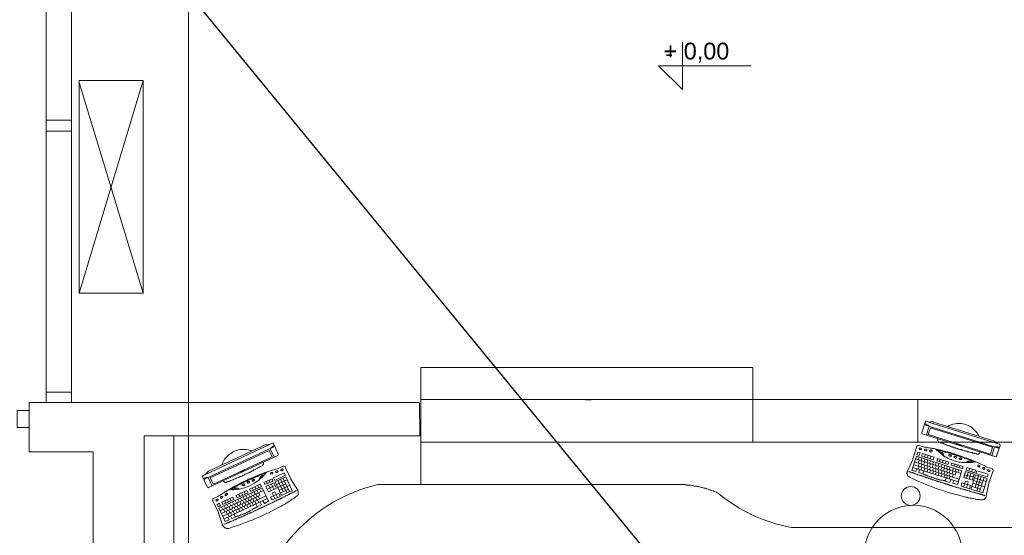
# Model space of a CAD drawing. Header units: millimetres. Extents: x 126553 to 403692, y -95821 to 38049.
# Tile 185 of 256: x 220965 to 221428, y 12924 to 13166. Entities that reach past the tile are written whole.
import ezdxf
from ezdxf import colors
from ezdxf.entities.mleader import LeaderData, LeaderLine
from ezdxf.math import Vec2, Vec3

# ---------------------------------------------------------------- set-up
doc = ezdxf.new("R2010")
doc.units = ezdxf.units.MM
for name, color, linetype, lineweight in [('_(06 GRUBA)', 7, 'Continuous', 40), ('OKNA', 7, 'Continuous', 13), ('opisy', 7, 'Continuous', 18), ('ŚCIANY CIENKIE', 7, 'Continuous', 18), ('ŚCIANY GRUBE', 7, 'Continuous', 20)]:
    doc.layers.add(name, color=color, linetype=linetype, lineweight=lineweight)
doc.layers.add('_(15 PYTANIA)', color=3, linetype='Continuous', plot=False)
doc.styles.add('PDF Arial', font='arial.ttf')
doc.styles.add('ROMANS', font='romans.shx', dxfattribs={"width": 0.7})

msp = doc.modelspace()

# ---------------------------------------------------------------- linework, layer by layer
at = {"layer": '_(15 PYTANIA)', "ltscale": 100}
msp.add_lwpolyline([(221231.53393, 12987.58621), (221234.0781, 12987.58621)], dxfattribs=at)
at = {"layer": 'OKNA', "color": 0}
for points in [[(221044.7495, 12857.83358), (221044.7495, 13408.64623)], [(220993.23007, 13037.62154), (221023.33607, 13137.6922), (221023.33607, 13037.62154), (220993.23007, 13037.62154), (220993.23007, 13137.6922), (221023.33607, 13137.6922), (220993.23007, 13137.6922)], [(220993.23007, 13136.84414), (221023.33607, 13037.62154)], [(221234.0781, 12967.44487), (221465.38549, 12967.44487), (221465.38549, 12987.58621), (221153.93676, 12987.58621), (221153.93676, 13002.63921), (221153.93676, 12947.51554), (221153.93676, 12967.44487), (221231.53393, 12967.44487), (221309.13109, 12967.44487)], [(221153.93676, 13002.63921), (221310.19116, 13002.63921), (221310.19116, 12987.58621)], [(221153.30072, 12985.8901), (221153.51274, 12970.41307), (221037.75303, 12970.41307), (221023.7601, 12970.41307), (221023.7601, 12912.95724), (220999.80251, 12912.95724), (220999.80251, 12962.99257), (220969.6965, 12962.99257), (220969.6965, 12986.10211), (221153.30072, 12986.10211)], [(221391.81659, 12970.83709), (221393.08868, 12975.07738), (221392.87666, 12975.28939), (221392.66465, 12975.28939), (221392.66465, 12975.50141), (221392.45263, 12975.50141), (221392.24062, 12975.71342), (221391.81659, 12975.71342), (221391.81659, 12975.92543), (221391.60458, 12975.92543), (221391.39256, 12976.13745), (221391.18055, 12976.13745)], [(221391.39256, 12975.50141), (221425.73885, 12964.68869)], [(221392.87666, 12976.9855), (221394.78479, 12977.19752), (221394.9968, 12977.19752), (221394.9968, 12976.9855), (221395.20882, 12976.9855), (221423.40669, 12968.08091), (221423.61871, 12968.08091), (221425.10281, 12966.80883)], [(221416.62224, 12970.20105), (221416.19821, 12971.04911), (221415.77419, 12971.89717), (221415.13814, 12972.53321), (221414.5021, 12973.16925), (221413.86606, 12973.80529), (221413.23002, 12974.44133), (221412.38196, 12974.86536), (221411.5339, 12975.28939), (221410.68585, 12975.71342), (221409.83779, 12975.92543), (221408.98973, 12976.13745), (221408.14168, 12976.34946), (221406.23355, 12976.34946), (221405.3855, 12976.13745), (221404.32542, 12975.92543), (221403.47737, 12975.71342), (221402.62931, 12975.28939), (221401.78126, 12974.86536)], [(221037.75303, 12970.41307), (221037.75303, 12912.95724), (221044.7495, 12912.95724), (221044.7495, 12970.41307)], [(221153.93676, 12947.51554), (221153.93676, 12970.41307), (221044.7495, 12970.41307), (221044.7495, 12795.28941)], [(221052.38201, 12952.17985), (221053.86611, 12953.66395), (221054.07812, 12953.66395), (221054.07812, 12953.87597), (221081.00391, 12966.3848), (221081.21593, 12966.3848), (221083.12405, 12966.59681)], [(221085.03218, 12965.96077), (221085.03218, 12965.74876), (221084.60815, 12965.74876), (221084.60815, 12965.53674), (221084.18412, 12965.53674), (221084.18412, 12965.32473), (221083.97211, 12965.32473), (221083.76009, 12965.11271), (221083.54808, 12964.9007), (221083.33607, 12964.68869), (221083.12405, 12964.68869), (221083.12405, 12964.47667), (221085.03218, 12960.66042)], [(221397.32896, 12969.14098), (221397.32896, 12968.92897), (221397.11694, 12968.50494), (221397.11694, 12968.29293), (221397.32896, 12968.08091), (221397.54097, 12967.8689), (221397.75299, 12967.65688), (221397.965, 12967.44487), (221398.38903, 12967.44487), (221398.60104, 12967.23286), (221399.02507, 12967.23286), (221399.23709, 12967.02084), (221399.66111, 12967.02084), (221399.87313, 12966.80883), (221400.08514, 12966.59681), (221400.50917, 12966.59681), (221400.72118, 12966.3848), (221401.14521, 12966.3848), (221401.35723, 12966.17278), (221401.56924, 12966.17278), (221401.99327, 12965.96077), (221402.20528, 12965.96077), (221402.62931, 12965.74876), (221402.84133, 12965.74876), (221403.26535, 12965.53674), (221403.47737, 12965.53674), (221403.68938, 12965.32473), (221404.11341, 12965.32473), (221404.32542, 12965.11271), (221404.74945, 12965.11271), (221404.96147, 12964.9007), (221405.3855, 12964.9007), (221405.59751, 12964.68869), (221405.80952, 12964.68869), (221406.23355, 12964.47667), (221406.44557, 12964.47667), (221406.86959, 12964.26466), (221407.08161, 12964.26466), (221407.50564, 12964.05264), (221408.14168, 12964.05264), (221408.35369, 12963.84063), (221408.77772, 12963.84063), (221408.98973, 12963.62862), (221409.20175, 12963.62862), (221409.62578, 12963.4166), (221410.26182, 12963.4166), (221410.47383, 12963.20459), (221410.89786, 12963.20459), (221411.10988, 12962.99257), (221411.74592, 12962.99257), (221412.16995, 12962.78056), (221412.38196, 12962.78056), (221412.80599, 12962.56854), (221413.44203, 12962.56854), (221413.65405, 12962.35653), (221414.29009, 12962.35653), (221414.5021, 12962.14452), (221415.13814, 12962.14452), (221415.56217, 12961.9325), (221415.77419, 12961.9325), (221416.41023, 12961.9325), (221416.62224, 12962.14452), (221416.83426, 12962.35653), (221417.04627, 12962.56854), (221417.04627, 12962.78056)], [(221052.16999, 12950.05971), (221084.82016, 12965.32473)], [(221074.64349, 12963.4166), (221073.79543, 12963.62862), (221072.73536, 12963.84063), (221071.8873, 12964.05264), (221069.13112, 12964.05264), (221068.28306, 12963.84063), (221067.43501, 12963.62862), (221066.37494, 12963.20459), (221065.7389, 12962.99257), (221064.89084, 12962.35653), (221064.04278, 12961.9325), (221063.40674, 12961.29646), (221062.7707, 12960.66042), (221062.13466, 12960.02438), (221061.49861, 12959.17632), (221061.07458, 12958.54028), (221060.65056, 12957.69222), (221060.43854, 12956.84416)], [(221389.69645, 12960.87243), (221394.9968, 12959.17632), (221395.42083, 12960.4484), (221389.90847, 12962.14452), (221389.69645, 12960.87243), (221389.90847, 12962.14452)], [(221390.96854, 12960.4484), (221391.39256, 12961.72049)], [(221392.24062, 12960.02438), (221392.66465, 12961.29646)], [(221396.26889, 12964.26466), (221396.69292, 12963.62862), (221397.32896, 12963.20459), (221397.965, 12962.56854), (221398.60104, 12962.14452), (221399.23709, 12961.72049), (221399.87313, 12961.08445), (221400.50917, 12960.66042), (221401.14521, 12960.4484), (221401.99327, 12960.02438), (221402.62931, 12959.60035), (221403.47737, 12959.38833), (221404.11341, 12958.9643), (221404.96147, 12958.75229), (221405.59751, 12958.54028), (221406.44557, 12958.32826), (221407.29362, 12958.11625), (221407.92966, 12958.11625), (221408.77772, 12957.90423), (221413.65405, 12957.90423), (221414.29009, 12958.11625), (221415.13814, 12958.32826)], [(221414.5021, 12958.11625), (221414.29009, 12958.32826), (221414.07807, 12958.32826), (221413.65405, 12958.54028), (221413.44203, 12958.75229), (221413.018, 12958.75229), (221412.80599, 12958.9643), (221412.59397, 12958.9643), (221412.16995, 12959.17632), (221411.95793, 12959.17632), (221411.5339, 12959.38833), (221411.32189, 12959.60035), (221410.89786, 12959.60035), (221410.68585, 12959.81236), (221410.47383, 12959.81236), (221410.04981, 12960.02438), (221409.83779, 12960.02438), (221409.41376, 12960.23639), (221409.20175, 12960.23639), (221408.77772, 12960.4484), (221408.56571, 12960.4484), (221408.14168, 12960.66042), (221407.92966, 12960.66042), (221407.50564, 12960.87243), (221407.29362, 12960.87243), (221407.08161, 12961.08445), (221406.65758, 12961.08445), (221406.44557, 12961.29646), (221406.02154, 12961.29646), (221405.80952, 12961.50847), (221405.3855, 12961.50847), (221405.17348, 12961.72049), (221404.53744, 12961.72049), (221404.11341, 12961.9325), (221403.9014, 12961.9325), (221403.47737, 12962.14452), (221403.26535, 12962.14452), (221402.84133, 12962.35653), (221402.4173, 12962.35653), (221401.99327, 12962.56854), (221401.78126, 12962.56854), (221401.35723, 12962.78056), (221400.72118, 12962.78056), (221400.50917, 12962.99257), (221400.08514, 12962.99257), (221399.87313, 12963.20459), (221399.4491, 12963.20459), (221399.23709, 12963.20459), (221398.81306, 12963.4166), (221398.17702, 12963.4166), (221397.965, 12963.62862), (221397.32896, 12963.62862), (221396.90493, 12963.84063), (221396.69292, 12963.84063)], [(221400.08514, 12961.08445), (221400.08514, 12961.50847), (221399.87313, 12961.9325), (221399.66111, 12962.14452), (221399.23709, 12962.56854), (221398.81306, 12962.78056), (221398.38903, 12962.99257), (221397.54097, 12962.99257)], [(221399.23709, 12962.56854), (221398.81306, 12961.9325)], [(221426.16288, 12965.11271), (221425.52684, 12965.11271), (221425.52684, 12965.32473), (221423.83072, 12965.32473), (221422.55864, 12961.08445)], [(221061.07458, 12949.42367), (221061.07458, 12949.21166), (221061.2866, 12948.78763), (221061.49861, 12948.78763), (221061.71063, 12948.57561), (221062.34667, 12948.57561), (221062.55868, 12948.78763), (221062.98271, 12948.78763), (221063.19473, 12948.99964), (221063.61875, 12948.99964), (221063.83077, 12949.21166), (221064.2548, 12949.21166), (221064.46681, 12949.42367), (221064.67882, 12949.42367), (221065.10285, 12949.63568), (221065.31487, 12949.8477), (221065.7389, 12949.8477), (221065.95091, 12950.05971), (221066.16292, 12950.05971), (221066.58695, 12950.27173), (221066.79897, 12950.27173), (221067.22299, 12950.48374), (221067.43501, 12950.69575), (221067.64702, 12950.69575), (221068.07105, 12950.90777), (221068.28306, 12950.90777), (221068.70709, 12951.11978), (221068.91911, 12951.3318), (221069.13112, 12951.3318), (221069.55515, 12951.54381), (221069.76716, 12951.54381), (221070.19119, 12951.75583), (221070.40321, 12951.96784), (221070.61522, 12951.96784), (221071.03925, 12952.17985), (221071.25126, 12952.39187), (221071.46328, 12952.39187), (221071.8873, 12952.60388), (221072.09932, 12952.60388), (221072.52335, 12952.8159), (221072.73536, 12953.02791), (221072.94737, 12953.02791), (221073.3714, 12953.23992), (221073.58342, 12953.45194), (221073.79543, 12953.45194), (221074.21946, 12953.66395), (221074.43147, 12953.87597), (221074.64349, 12954.08798), (221075.06752, 12954.08798), (221075.27953, 12954.29999), (221075.49154, 12954.51201), (221075.91557, 12954.51201), (221076.12759, 12954.72402), (221076.3396, 12954.93604), (221076.76363, 12955.14805), (221076.97564, 12955.14805), (221077.18766, 12955.36007), (221077.61169, 12955.57208), (221077.8237, 12955.57208), (221078.03571, 12955.78409), (221078.45974, 12955.99611), (221078.67176, 12956.20812), (221078.88377, 12956.20812), (221079.3078, 12956.42014), (221079.51981, 12956.63215), (221079.73183, 12956.84416), (221079.94384, 12957.05618), (221079.94384, 12957.90423), (221079.73183, 12958.11625)], [(221404.74945, 12949.42367), (221404.32542, 12948.15159), (221406.44557, 12947.51554), (221408.56571, 12954.08798), (221387.15228, 12960.87243), (221385.03214, 12954.29999), (221386.94027, 12953.66395), (221387.3643, 12954.93604)], [(221407.29362, 12950.05971), (221385.8802, 12956.84416)], [(221405.80952, 12953.66395), (221405.3855, 12952.17985), (221386.30423, 12958.32826)], [(221408.14168, 12952.8159), (221386.72825, 12959.60035)], [(221388.42437, 12960.4484), (221388.00034, 12959.17632)], [(221388.42437, 12958.9643), (221388.00034, 12957.69222)], [(221388.42437, 12957.48021), (221388.00034, 12956.20812)], [(221389.69645, 12960.02438), (221389.27242, 12958.75229)], [(221389.69645, 12958.54028), (221389.27242, 12957.26819)], [(221389.69645, 12957.05618), (221389.27242, 12955.78409)], [(221390.96854, 12958.11625), (221390.54451, 12956.84416)], [(221391.18055, 12959.60035), (221390.75652, 12958.32826)], [(221391.18055, 12956.63215), (221390.75652, 12955.36007)], [(221392.45263, 12959.17632), (221392.02861, 12957.90423)], [(221392.45263, 12957.69222), (221392.02861, 12956.42014)], [(221393.72472, 12958.75229), (221393.30069, 12957.48021)], [(221393.72472, 12957.26819), (221393.30069, 12955.99611)], [(221393.72472, 12959.60035), (221393.93673, 12960.87243)], [(221394.9968, 12956.84416), (221394.57278, 12955.57208)], [(221395.20882, 12958.32826), (221394.78479, 12957.05618)], [(221396.4809, 12957.90423), (221396.05687, 12956.63215)], [(221396.69292, 12958.75229), (221397.11694, 12959.81236), (221396.69292, 12958.75229), (221401.99327, 12957.05618), (221402.4173, 12958.11625), (221397.11694, 12959.81236)], [(221397.75299, 12957.48021), (221397.32896, 12956.20812)], [(221397.965, 12958.32826), (221398.38903, 12959.38833)], [(221399.23709, 12957.05618), (221398.81306, 12955.78409)], [(221399.4491, 12957.90423), (221399.66111, 12958.9643)], [(221400.50917, 12956.63215), (221400.08514, 12955.36007)], [(221400.72118, 12957.48021), (221401.14521, 12958.54028)], [(221404.74945, 12956.20812), (221405.17348, 12957.26819)], [(221406.02154, 12955.78409), (221406.44557, 12956.84416)], [(221413.23002, 12957.90423), (221413.018, 12958.32826), (221412.59397, 12958.54028), (221411.32189, 12958.54028), (221410.89786, 12958.32826), (221410.47383, 12958.11625), (221410.04981, 12957.90423)], [(221411.74592, 12958.54028), (221411.74592, 12957.90423)], [(221081.21593, 12953.02791), (221080.7919, 12952.8159), (221080.57988, 12952.8159), (221080.15585, 12952.60388), (221079.94384, 12952.60388), (221079.73183, 12952.39187), (221079.3078, 12952.39187), (221079.09578, 12952.17985), (221078.67176, 12952.17985), (221078.45974, 12951.96784), (221078.03571, 12951.96784), (221077.8237, 12951.75583), (221077.39967, 12951.54381), (221077.18766, 12951.54381), (221076.97564, 12951.3318), (221076.55161, 12951.3318), (221076.3396, 12951.11978), (221075.91557, 12950.90777), (221075.70356, 12950.90777), (221075.49154, 12950.69575), (221075.06752, 12950.69575), (221074.8555, 12950.48374), (221074.43147, 12950.27173), (221074.21946, 12950.27173), (221074.00745, 12950.05971), (221073.58342, 12950.05971), (221073.3714, 12949.8477), (221072.94737, 12949.63568), (221072.73536, 12949.63568), (221072.52335, 12949.42367), (221072.09932, 12949.21166), (221071.8873, 12949.21166), (221071.46328, 12948.99964), (221071.25126, 12948.78763), (221071.03925, 12948.78763), (221070.61522, 12948.57561), (221070.40321, 12948.3636), (221069.97918, 12948.3636), (221069.76716, 12948.15159), (221069.55515, 12947.93957), (221069.13112, 12947.93957), (221068.91911, 12947.72756), (221068.70709, 12947.51554), (221068.28306, 12947.51554), (221068.07105, 12947.30353), (221067.85904, 12947.09151), (221067.43501, 12946.8795), (221067.22299, 12946.8795), (221066.79897, 12946.66749), (221066.58695, 12946.45547), (221066.37494, 12946.24346), (221065.95091, 12946.24346), (221065.7389, 12946.03144), (221065.52688, 12945.81943), (221065.10285, 12945.60742), (221064.89084, 12945.60742), (221064.67882, 12945.3954), (221064.2548, 12945.18339), (221064.04278, 12944.97137)], [(221080.36787, 12951.96784), (221079.94384, 12951.96784), (221079.51981, 12951.75583), (221079.09578, 12951.54381), (221078.67176, 12951.3318), (221078.45974, 12950.90777), (221078.24773, 12950.69575), (221078.03571, 12950.27173), (221078.03571, 12949.63568)], [(221383.54804, 12953.66395), (221383.76006, 12953.66395), (221384.18408, 12953.45194), (221384.60811, 12953.45194), (221385.03214, 12953.23992), (221385.24415, 12953.23992), (221385.45617, 12953.02791), (221385.8802, 12953.02791), (221386.09221, 12952.8159), (221386.30423, 12952.8159), (221386.72825, 12952.60388), (221386.94027, 12952.60388), (221387.15228, 12952.39187), (221387.57631, 12952.39187), (221387.78832, 12952.17985), (221388.00034, 12952.17985), (221388.42437, 12951.96784), (221388.63638, 12951.96784), (221388.84839, 12951.75583), (221389.48444, 12951.75583), (221389.69645, 12951.54381), (221390.12048, 12951.54381), (221390.33249, 12951.3318), (221390.54451, 12951.3318), (221390.96854, 12951.11978), (221391.18055, 12951.11978), (221391.39256, 12950.90777), (221391.81659, 12950.90777), (221392.02861, 12950.69575), (221392.66465, 12950.69575), (221392.87666, 12950.48374), (221393.08868, 12950.48374), (221393.51271, 12950.27173), (221393.72472, 12950.27173), (221393.93673, 12950.05971), (221394.36076, 12950.05971), (221394.57278, 12949.8477), (221395.20882, 12949.8477), (221395.42083, 12949.63568), (221395.63285, 12949.63568), (221396.05687, 12949.42367), (221396.26889, 12949.42367), (221396.4809, 12949.21166), (221396.90493, 12949.21166), (221397.11694, 12948.99964), (221397.32896, 12948.99964), (221397.75299, 12948.99964), (221397.965, 12948.78763), (221398.17702, 12948.78763), (221398.60104, 12948.57561), (221398.81306, 12948.57561), (221399.23709, 12948.3636), (221399.66111, 12948.3636), (221400.08514, 12948.15159), (221400.29716, 12948.15159), (221400.50917, 12947.93957), (221400.9332, 12947.93957), (221401.14521, 12947.72756), (221401.78126, 12947.72756), (221401.99327, 12947.51554), (221402.20528, 12947.51554), (221402.62931, 12947.30353), (221402.84133, 12947.30353), (221403.05334, 12947.09151), (221403.68938, 12947.09151), (221403.9014, 12946.8795), (221404.32542, 12946.8795), (221404.53744, 12946.66749), (221404.74945, 12946.66749), (221405.17348, 12946.45547), (221405.59751, 12946.45547), (221406.02154, 12946.24346), (221406.23355, 12946.24346), (221406.65758, 12946.03144), (221407.08161, 12946.03144), (221407.50564, 12945.81943), (221407.71765, 12945.81943), (221407.92966, 12945.60742), (221408.56571, 12945.60742), (221408.77772, 12945.3954), (221409.20175, 12945.3954), (221409.41376, 12945.18339), (221410.04981, 12945.18339), (221410.26182, 12944.97137), (221410.47383, 12944.97137), (221410.89786, 12944.75936), (221411.32189, 12944.75936), (221411.74592, 12944.54735), (221411.95793, 12944.54735), (221412.38196, 12944.33533), (221412.80599, 12944.33533), (221413.23002, 12944.12332), (221413.44203, 12944.12332), (221413.65405, 12943.9113), (221414.29009, 12943.9113), (221414.5021, 12943.69929), (221415.13814, 12943.69929), (221415.35016, 12943.48728), (221415.77419, 12943.48728), (221415.9862, 12943.27526), (221416.62224, 12943.27526), (221416.83426, 12943.06325), (221417.4703, 12943.06325), (221417.68231, 12942.85123), (221418.10634, 12942.85123), (221418.31836, 12942.63922), (221418.9544, 12942.63922), (221419.16641, 12942.4272), (221419.37843, 12942.4272)], [(221406.86959, 12948.78763), (221385.45617, 12955.57208)], [(221388.42437, 12955.99611), (221388.00034, 12954.72402)], [(221388.63638, 12954.51201), (221388.21235, 12953.23992), (221390.12048, 12952.60388), (221390.33249, 12952.60388), (221390.54451, 12952.39187), (221390.75652, 12952.39187), (221390.96854, 12952.17985), (221391.39256, 12952.17985), (221391.60458, 12951.96784), (221391.81659, 12951.96784), (221392.02861, 12951.75583), (221392.24062, 12951.75583), (221392.66465, 12951.54381), (221392.87666, 12951.54381), (221393.08868, 12951.3318), (221393.30069, 12951.3318), (221393.51271, 12951.11978), (221394.14875, 12951.11978), (221394.36076, 12950.90777), (221394.57278, 12950.90777), (221394.9968, 12950.69575), (221395.42083, 12950.69575), (221395.63285, 12950.48374), (221395.84486, 12950.48374), (221396.26889, 12950.27173), (221396.69292, 12950.27173), (221396.90493, 12950.05971), (221397.54097, 12950.05971), (221397.75299, 12949.8477), (221398.38903, 12949.8477), (221398.60104, 12949.63568), (221399.4491, 12949.63568), (221399.66111, 12949.42367), (221400.50917, 12949.42367), (221400.72118, 12949.21166), (221402.84133, 12948.57561), (221403.26535, 12949.8477)], [(221389.69645, 12955.57208), (221389.27242, 12954.29999)], [(221390.54451, 12953.87597), (221390.12048, 12952.60388)], [(221391.18055, 12955.14805), (221390.75652, 12953.87597)], [(221392.45263, 12956.20812), (221392.02861, 12954.93604)], [(221392.45263, 12954.72402), (221392.02861, 12953.45194)], [(221393.72472, 12955.78409), (221393.30069, 12954.51201)], [(221393.72472, 12954.29999), (221393.30069, 12953.02791)], [(221395.20882, 12955.36007), (221394.78479, 12954.08798)], [(221395.20882, 12953.87597), (221394.78479, 12952.60388)], [(221396.4809, 12956.42014), (221396.05687, 12955.14805)], [(221396.4809, 12954.93604), (221396.05687, 12953.66395)], [(221396.4809, 12953.45194), (221396.05687, 12952.17985)], [(221397.75299, 12955.99611), (221397.32896, 12954.72402)], [(221397.75299, 12954.51201), (221397.32896, 12953.23992)], [(221397.75299, 12953.02791), (221397.32896, 12951.75583)], [(221399.02507, 12955.57208), (221398.60104, 12954.29999)], [(221399.23709, 12954.08798), (221398.81306, 12952.8159)], [(221399.23709, 12952.60388), (221398.81306, 12951.3318)], [(221400.29716, 12955.36007), (221399.87313, 12953.87597)], [(221400.50917, 12953.66395), (221400.08514, 12952.39187)], [(221400.50917, 12952.17985), (221400.08514, 12950.90777)], [(221401.78126, 12956.20812), (221401.35723, 12954.93604)], [(221401.78126, 12954.93604), (221401.35723, 12953.45194)], [(221401.78126, 12953.23992), (221401.35723, 12951.96784)], [(221401.78126, 12951.96784), (221401.35723, 12950.48374)], [(221403.05334, 12955.78409), (221402.62931, 12954.51201)], [(221403.05334, 12954.51201), (221402.62931, 12953.02791)], [(221403.05334, 12952.8159), (221402.62931, 12951.54381)], [(221404.32542, 12954.08798), (221403.9014, 12952.60388)], [(221404.53744, 12955.36007), (221404.11341, 12954.08798)], [(221404.53744, 12952.39187), (221404.11341, 12951.11978)], [(221405.80952, 12954.93604), (221405.3855, 12953.66395)], [(221407.08161, 12954.51201), (221406.65758, 12953.23992)], [(221407.29362, 12955.36007), (221407.71765, 12956.42014)], [(221413.86606, 12951.11978), (221409.83779, 12952.17985)], [(221410.68585, 12950.48374), (221411.5339, 12953.23992)], [(221411.74592, 12953.87597), (221412.16995, 12955.14805)], [(221411.95793, 12950.05971), (221412.80599, 12952.8159)], [(221413.23002, 12953.45194), (221413.44203, 12954.72402)], [(221055.77423, 12946.8795), (221053.86611, 12950.90777), (221053.01805, 12950.90777), (221053.01805, 12950.69575), (221052.38201, 12950.69575), (221052.16999, 12950.48374), (221051.74596, 12950.48374), (221051.74596, 12950.27173)], [(221078.67176, 12951.3318), (221079.3078, 12950.90777)], [(221081.85197, 12947.93957), (221081.42794, 12948.99964)], [(221083.54808, 12944.75936), (221082.276, 12947.30353)], [(221083.12405, 12948.57561), (221082.70002, 12949.63568)], [(221084.82016, 12945.3954), (221083.54808, 12947.93957)], [(221091.18059, 12949.8477), (221086.09225, 12947.51554)], [(221089.27246, 12944.33533), (221086.72829, 12949.42367)], [(221090.54455, 12947.93957), (221086.72829, 12946.24346)], [(221092.45267, 12947.30353), (221087.36433, 12944.97137)], [(221090.96857, 12943.69929), (221088.00038, 12950.05971)], [(221092.24066, 12944.12332), (221089.27246, 12950.48374)], [(221401.14521, 12950.69575), (221400.72118, 12949.21166)], [(221403.05334, 12951.54381), (221402.62931, 12950.05971)], [(221409.41376, 12946.45547), (221409.83779, 12947.93957), (221410.26182, 12949.21166), (221411.5339, 12948.78763), (221411.10988, 12947.51554), (221410.68585, 12946.03144)], [(221419.16641, 12946.45547), (221413.65405, 12948.15159)], [(221418.10634, 12948.15159), (221414.07807, 12949.42367)], [(221420.01447, 12948.99964), (221414.5021, 12950.69575)], [(221414.71412, 12946.24346), (221416.41023, 12951.75583)], [(221415.56217, 12944.54735), (221417.68231, 12951.3318)], [(221416.83426, 12944.12332), (221418.9544, 12950.90777)], [(221079.73183, 12939.88304), (221080.36787, 12938.61095), (221082.276, 12939.67102), (221079.3078, 12946.03144), (221058.95444, 12936.49081), (221061.92264, 12930.13039), (221063.83077, 12930.97844), (221063.19473, 12932.25053)], [(221079.94384, 12944.75936), (221059.59049, 12935.21872)], [(221077.8237, 12943.69929), (221078.24773, 12942.4272), (221060.22653, 12933.94664)], [(221061.2866, 12928.8583), (221061.49861, 12928.8583), (221061.92264, 12929.07032), (221062.13466, 12929.07032), (221062.34667, 12929.28233), (221062.55868, 12929.28233), (221062.98271, 12929.49434), (221063.19473, 12929.49434), (221063.40674, 12929.70636), (221063.83077, 12929.91837), (221064.04278, 12929.91837), (221064.2548, 12930.13039), (221064.67882, 12930.13039), (221064.89084, 12930.3424), (221065.10285, 12930.3424), (221065.31487, 12930.55441), (221065.7389, 12930.55441), (221065.95091, 12930.76643), (221066.16292, 12930.97844), (221066.58695, 12930.97844), (221066.79897, 12931.19046), (221067.01098, 12931.19046), (221067.22299, 12931.40247), (221067.64702, 12931.40247), (221067.85904, 12931.61449), (221068.07105, 12931.8265), (221068.49508, 12931.8265), (221068.70709, 12932.03851), (221068.91911, 12932.03851), (221069.34314, 12932.25053), (221069.55515, 12932.25053), (221069.76716, 12932.46254), (221069.97918, 12932.46254), (221070.40321, 12932.67456), (221070.61522, 12932.88657), (221070.82723, 12932.88657), (221071.25126, 12933.09858), (221071.46328, 12933.09858), (221071.67529, 12933.3106), (221071.8873, 12933.3106), (221072.31133, 12933.52261), (221072.52335, 12933.73463), (221072.73536, 12933.73463), (221073.15939, 12933.94664), (221073.3714, 12933.94664), (221073.58342, 12934.15865), (221073.79543, 12934.37067), (221074.21946, 12934.37067), (221074.43147, 12934.58268), (221074.64349, 12934.58268), (221075.06752, 12934.7947), (221075.27953, 12934.7947), (221075.49154, 12935.00671), (221075.70356, 12935.21872), (221076.12759, 12935.21872), (221076.3396, 12935.43074), (221076.55161, 12935.43074), (221076.97564, 12935.64275), (221077.18766, 12935.85477), (221077.39967, 12935.85477), (221077.61169, 12936.06678), (221078.03571, 12936.06678), (221078.24773, 12936.2788), (221078.45974, 12936.49081), (221078.67176, 12936.49081), (221079.09578, 12936.70282), (221079.3078, 12936.70282), (221079.51981, 12936.91484), (221079.94384, 12937.12685), (221080.15585, 12937.12685), (221080.36787, 12937.33887), (221080.57988, 12937.33887), (221081.00391, 12937.55088), (221081.21593, 12937.76289), (221081.42794, 12937.76289), (221081.63995, 12937.97491), (221082.06398, 12937.97491), (221082.276, 12938.18692), (221082.48801, 12938.39894), (221082.91204, 12938.39894), (221083.12405, 12938.61095), (221083.33607, 12938.61095), (221083.54808, 12938.82296), (221083.97211, 12939.03498), (221084.18412, 12939.03498), (221084.39614, 12939.24699), (221084.60815, 12939.24699), (221085.03218, 12939.45901), (221085.24419, 12939.67102), (221085.45621, 12939.67102), (221085.88024, 12939.88304), (221086.09225, 12940.09505), (221086.30426, 12940.09505), (221086.51628, 12940.30706), (221086.94031, 12940.30706), (221087.15232, 12940.51908), (221087.36433, 12940.73109), (221087.57635, 12940.73109), (221088.00038, 12940.94311), (221088.21239, 12940.94311), (221088.4244, 12941.15512), (221088.63642, 12941.36713), (221089.06045, 12941.36713), (221089.27246, 12941.57915), (221089.48448, 12941.79116), (221089.9085, 12941.79116), (221090.12052, 12942.00318), (221090.33253, 12942.21519), (221090.54455, 12942.21519), (221090.96857, 12942.4272), (221091.18059, 12942.4272), (221091.3926, 12942.63922), (221091.60462, 12942.85123), (221092.02864, 12942.85123), (221092.24066, 12943.06325), (221092.45267, 12943.27526), (221092.66469, 12943.27526), (221093.08872, 12943.48728), (221093.30073, 12943.69929), (221093.51274, 12943.69929), (221093.72476, 12943.9113), (221094.14879, 12943.9113), (221094.3608, 12944.12332), (221094.57281, 12944.33533), (221094.78483, 12944.33533), (221095.20886, 12944.54735), (221095.42087, 12944.75936)], [(221068.49508, 12945.3954), (221068.28306, 12945.60742), (221067.85904, 12945.81943), (221066.37494, 12945.81943), (221066.16292, 12945.60742), (221065.7389, 12945.3954), (221065.31487, 12944.97137)], [(221067.01098, 12945.81943), (221067.01098, 12945.18339)], [(221067.64702, 12941.36713), (221067.01098, 12942.4272), (221067.64702, 12941.36713), (221072.73536, 12943.69929), (221072.09932, 12944.75936), (221067.01098, 12942.4272)], [(221068.91911, 12942.00318), (221068.28306, 12943.06325)], [(221070.19119, 12942.4272), (221069.55515, 12943.69929)], [(221071.46328, 12943.06325), (221070.82723, 12944.12332)], [(221072.94737, 12943.06325), (221073.58342, 12941.79116)], [(221074.21946, 12943.48728), (221074.8555, 12942.21519)], [(221075.27953, 12944.97137), (221074.64349, 12946.03144)], [(221075.49154, 12944.12332), (221076.12759, 12942.85123)], [(221076.55161, 12945.3954), (221075.91557, 12946.45547)], [(221076.55161, 12943.06325), (221076.97564, 12941.79116)], [(221076.76363, 12944.75936), (221077.39967, 12943.48728)], [(221077.8237, 12946.03144), (221077.18766, 12947.09151)], [(221078.03571, 12945.3954), (221078.67176, 12944.12332)], [(221085.45621, 12947.09151), (221081.63995, 12945.3954)], [(221085.24419, 12940.94311), (221084.60815, 12942.21519), (221083.97211, 12943.48728), (221085.24419, 12944.12332), (221085.88024, 12942.85123), (221086.51628, 12941.57915)], [(221091.81663, 12945.3954), (221088.00038, 12943.69929)], [(221412.16995, 12945.60742), (221408.14168, 12946.8795)], [(221417.25829, 12945.3954), (221413.23002, 12946.66749)], [(221060.86257, 12938.18692), (221065.95091, 12940.51908), (221065.52688, 12941.57915), (221060.43854, 12939.24699), (221060.86257, 12938.18692), (221060.43854, 12939.24699)], [(221081.21593, 12942.21519), (221060.86257, 12932.67456)], [(221081.63995, 12940.94311), (221061.49861, 12931.40247)], [(221062.13466, 12938.82296), (221061.71063, 12939.88304)], [(221062.7707, 12938.18692), (221063.40674, 12936.91484)], [(221063.40674, 12939.45901), (221062.98271, 12940.51908)], [(221064.04278, 12938.82296), (221064.67882, 12937.55088)], [(221064.67882, 12939.88304), (221064.2548, 12941.15512)], [(221064.46681, 12932.88657), (221065.10285, 12931.61449), (221066.79897, 12932.25053), (221067.01098, 12932.46254), (221067.22299, 12932.46254), (221067.64702, 12932.67456), (221067.85904, 12932.67456), (221068.07105, 12932.88657), (221068.49508, 12932.88657), (221068.91911, 12933.09858), (221069.13112, 12933.09858), (221069.34314, 12933.3106), (221069.55515, 12933.3106), (221069.97918, 12933.52261), (221070.19119, 12933.52261), (221070.40321, 12933.73463), (221070.61522, 12933.73463), (221070.82723, 12933.94664), (221071.03925, 12933.94664), (221071.46328, 12934.15865), (221071.67529, 12934.15865), (221071.8873, 12934.37067), (221072.09932, 12934.37067), (221072.31133, 12934.58268), (221072.52335, 12934.7947), (221072.94737, 12934.7947), (221073.15939, 12935.00671), (221073.3714, 12935.00671), (221073.58342, 12935.21872), (221073.79543, 12935.21872), (221074.00745, 12935.43074), (221074.43147, 12935.64275), (221074.64349, 12935.64275), (221074.8555, 12935.85477), (221075.06752, 12936.06678), (221075.27953, 12936.06678), (221075.49154, 12936.2788), (221075.70356, 12936.2788), (221075.91557, 12936.49081), (221076.3396, 12936.70282), (221076.55161, 12936.70282), (221076.76363, 12936.91484), (221076.97564, 12937.12685), (221079.09578, 12937.97491), (221078.45974, 12939.24699)], [(221065.31487, 12939.45901), (221065.95091, 12938.18692)], [(221066.37494, 12938.39894), (221066.79897, 12937.12685)], [(221066.58695, 12940.09505), (221067.22299, 12938.82296)], [(221067.64702, 12938.82296), (221068.07105, 12937.55088)], [(221067.85904, 12940.51908), (221068.49508, 12939.24699)], [(221068.91911, 12939.45901), (221069.34314, 12938.18692)], [(221069.13112, 12941.15512), (221069.76716, 12939.88304)], [(221069.97918, 12938.39894), (221070.40321, 12937.12685)], [(221070.19119, 12940.09505), (221070.61522, 12938.82296)], [(221070.40321, 12941.79116), (221071.03925, 12940.51908)], [(221071.25126, 12939.03498), (221071.67529, 12937.76289)], [(221071.46328, 12940.73109), (221071.8873, 12939.45901)], [(221071.67529, 12942.4272), (221072.31133, 12941.15512)], [(221072.52335, 12939.67102), (221072.94737, 12938.39894)], [(221072.73536, 12941.15512), (221073.15939, 12939.88304)], [(221073.3714, 12938.61095), (221074.00745, 12937.33887)], [(221073.79543, 12940.30706), (221074.21946, 12939.03498)], [(221074.00745, 12941.79116), (221074.43147, 12940.51908)], [(221074.64349, 12939.03498), (221075.27953, 12937.76289)], [(221075.06752, 12940.73109), (221075.49154, 12939.45901)], [(221075.27953, 12942.4272), (221075.70356, 12941.15512)], [(221075.91557, 12939.67102), (221076.55161, 12938.39894)], [(221076.3396, 12941.36713), (221076.76363, 12940.09505)], [(221076.3396, 12938.39894), (221076.97564, 12937.12685)], [(221077.18766, 12940.30706), (221077.8237, 12939.03498)], [(221077.61169, 12942.00318), (221078.03571, 12940.73109)], [(221087.78836, 12942.00318), (221083.97211, 12940.30706)], [(221060.22653, 12937.12685), (221060.86257, 12935.85477)], [(221061.2866, 12935.85477), (221061.71063, 12934.58268)], [(221061.49861, 12937.55088), (221062.13466, 12936.2788)], [(221062.34667, 12934.7947), (221062.98271, 12933.52261)], [(221062.55868, 12936.49081), (221062.98271, 12935.21872)], [(221063.19473, 12933.73463), (221063.83077, 12932.46254)], [(221063.61875, 12935.43074), (221064.2548, 12934.15865)], [(221063.83077, 12937.12685), (221064.2548, 12935.85477)], [(221064.46681, 12934.37067), (221065.10285, 12933.09858)], [(221064.89084, 12936.06678), (221065.52688, 12934.7947)], [(221065.10285, 12937.76289), (221065.52688, 12936.49081)], [(221065.7389, 12935.00671), (221066.37494, 12933.73463)], [(221066.16292, 12936.70282), (221066.79897, 12935.43074)], [(221066.16292, 12933.52261), (221066.79897, 12932.25053)], [(221067.01098, 12935.64275), (221067.64702, 12934.37067)], [(221067.43501, 12937.33887), (221068.07105, 12936.06678)], [(221068.28306, 12936.06678), (221068.91911, 12934.7947)], [(221068.70709, 12937.76289), (221069.34314, 12936.49081)], [(221069.55515, 12936.70282), (221070.19119, 12935.43074)], [(221070.82723, 12937.33887), (221071.46328, 12936.06678)], [(221072.09932, 12937.97491), (221072.73536, 12936.70282)]]:
    msp.add_lwpolyline(points, dxfattribs=at)
for points in [[(221310.19116, 12987.58621), (221387.78832, 12987.58621), (221387.78832, 12967.44487), (221310.19116, 12967.44487)], [(221387.78832, 12987.58621), (221465.38549, 12987.58621), (221465.38549, 12967.44487), (221387.78832, 12967.44487)], [(221426.16288, 12966.59681), (221426.37489, 12966.3848), (221426.58691, 12966.17278), (221426.58691, 12965.96077), (221424.89079, 12960.87243), (221424.67878, 12960.66042), (221424.46676, 12960.66042), (221389.90847, 12971.47314), (221389.69645, 12971.68515), (221389.69645, 12971.89717), (221391.39256, 12977.19752), (221391.60458, 12977.40953), (221391.81659, 12977.40953), (221392.87666, 12976.9855), (221425.10281, 12966.80883)], [(221393.72472, 12974.22932), (221392.66465, 12971.04911), (221421.9226, 12961.9325), (221422.98267, 12965.11271)], [(221084.18412, 12967.02084), (221084.60815, 12967.02084), (221084.60815, 12966.80883), (221086.94031, 12961.9325), (221086.94031, 12961.50847), (221086.72829, 12961.29646), (221054.07812, 12946.24346), (221053.86611, 12946.03144), (221053.65409, 12946.24346), (221053.44208, 12946.45547), (221051.32194, 12951.3318), (221051.10992, 12951.54381), (221051.32194, 12951.75583), (221051.53395, 12951.75583), (221052.38201, 12952.17985), (221083.12405, 12966.59681)], [(221406.23355, 12966.80883), (221408.35369, 12966.17278), (221408.35369, 12965.96077), (221406.23355, 12966.59681)], [(221054.92618, 12950.69575), (221056.41027, 12947.72756), (221083.97211, 12960.66042), (221082.70002, 12963.62862)], [(221387.3643, 12961.72049), (221388.42437, 12961.29646), (221388.84839, 12962.56854), (221387.78832, 12962.78056)], [(221389.48444, 12964.26466), (221389.48444, 12964.05264), (221388.63638, 12964.05264), (221388.42437, 12964.26466), (221388.42437, 12964.47667), (221388.42437, 12964.68869), (221389.27242, 12964.68869), (221389.48444, 12964.47667)], [(221392.02861, 12963.84063), (221392.02861, 12963.62862), (221391.81659, 12963.4166), (221391.39256, 12963.4166), (221391.18055, 12963.62862), (221390.96854, 12963.62862), (221390.96854, 12963.84063), (221390.75652, 12964.05264), (221390.96854, 12964.05264), (221390.96854, 12964.26466), (221391.81659, 12964.26466), (221391.81659, 12964.05264), (221392.02861, 12964.05264)], [(221394.57278, 12963.20459), (221394.36076, 12962.99257), (221393.72472, 12962.99257), (221393.51271, 12963.20459), (221393.30069, 12963.4166), (221393.51271, 12963.62862), (221393.72472, 12963.84063), (221394.14875, 12963.84063), (221394.36076, 12963.62862), (221394.57278, 12963.62862)], [(221402.4173, 12961.50847), (221402.62931, 12961.50847), (221402.62931, 12961.72049), (221402.84133, 12961.72049), (221403.05334, 12961.50847), (221403.47737, 12961.50847), (221403.47737, 12961.29646), (221403.68938, 12961.08445), (221403.47737, 12960.87243), (221402.62931, 12960.87243), (221402.62931, 12961.08445), (221402.4173, 12961.08445)], [(221403.68938, 12957.69222), (221403.47737, 12956.63215), (221408.77772, 12954.93604), (221409.20175, 12955.99611)], [(221406.02154, 12960.23639), (221406.02154, 12960.4484), (221405.80952, 12960.66042), (221405.59751, 12960.87243), (221404.96147, 12960.87243), (221404.96147, 12960.66042), (221404.74945, 12960.66042), (221404.74945, 12960.4484), (221404.96147, 12960.4484), (221404.96147, 12960.23639), (221405.17348, 12960.23639), (221405.3855, 12960.02438), (221405.80952, 12960.02438)], [(221408.56571, 12959.60035), (221408.35369, 12959.81236), (221408.14168, 12960.02438), (221407.29362, 12960.02438), (221407.29362, 12959.81236), (221407.29362, 12959.60035), (221407.50564, 12959.60035), (221407.50564, 12959.38833), (221408.35369, 12959.38833)], [(221415.9862, 12956.63215), (221415.9862, 12956.42014), (221415.9862, 12956.20812), (221416.19821, 12955.99611), (221416.41023, 12955.99611), (221416.62224, 12955.78409), (221416.83426, 12955.78409), (221417.04627, 12955.99611), (221417.04627, 12956.20812), (221417.04627, 12956.42014), (221416.83426, 12956.42014), (221416.62224, 12956.63215)], [(221069.13112, 12953.66395), (221071.25126, 12954.72402), (221071.25126, 12954.51201), (221069.34314, 12953.45194)], [(221083.12405, 12952.8159), (221083.33607, 12952.60388), (221084.18412, 12952.60388), (221084.18412, 12952.8159), (221084.39614, 12952.8159), (221084.39614, 12953.02791), (221084.39614, 12953.23992), (221083.54808, 12953.23992), (221083.33607, 12953.02791)], [(221084.60815, 12950.69575), (221085.24419, 12949.42367), (221090.33253, 12951.96784), (221089.69649, 12953.02791)], [(221085.66822, 12953.45194), (221085.88024, 12953.23992), (221086.30426, 12953.23992), (221086.51628, 12953.45194), (221086.72829, 12953.45194), (221086.72829, 12953.66395), (221086.94031, 12953.66395), (221086.94031, 12953.87597), (221086.72829, 12953.87597), (221086.72829, 12954.08798), (221086.09225, 12954.08798), (221085.88024, 12953.87597), (221085.66822, 12953.66395)], [(221088.00038, 12954.29999), (221088.21239, 12954.29999), (221088.21239, 12954.08798), (221088.84843, 12954.08798), (221089.06045, 12954.29999), (221089.27246, 12954.51201), (221089.27246, 12954.72402), (221089.06045, 12954.93604), (221088.63642, 12954.93604), (221088.4244, 12954.72402), (221088.21239, 12954.72402), (221088.21239, 12954.51201), (221088.00038, 12954.51201)], [(221409.41376, 12950.90777), (221413.44203, 12949.63568), (221414.29009, 12952.39187), (221410.26182, 12953.66395)], [(221410.47383, 12954.29999), (221414.5021, 12953.02791), (221414.92613, 12954.29999), (221410.89786, 12955.57208)], [(221420.4385, 12950.48374), (221418.31836, 12943.69929), (221412.80599, 12945.3954), (221414.92613, 12952.17985)], [(221415.56217, 12954.08798), (221415.13814, 12952.8159), (221420.65051, 12951.11978), (221420.86252, 12952.39187)], [(221418.31836, 12955.57208), (221418.31836, 12955.36007), (221418.31836, 12955.14805), (221418.53037, 12954.93604), (221418.74238, 12954.93604), (221418.74238, 12954.72402), (221419.16641, 12954.72402), (221419.37843, 12954.93604), (221419.37843, 12955.14805), (221419.37843, 12955.36007), (221419.16641, 12955.36007), (221418.9544, 12955.57208)], [(221420.65051, 12954.51201), (221420.65051, 12954.29999), (221420.65051, 12954.08798), (221420.86252, 12953.87597), (221421.07454, 12953.87597), (221421.28655, 12953.66395), (221421.49857, 12953.66395), (221421.71058, 12953.87597), (221421.71058, 12954.08798), (221421.71058, 12954.29999), (221421.49857, 12954.29999), (221421.28655, 12954.51201)], [(220999.80251, 12951.11978), (220999.80251, 12927.16219)], [(221044.7495, 12951.11978), (221044.7495, 12927.16219)], [(221069.97918, 12947.09151), (221069.97918, 12947.30353), (221069.97918, 12947.51554), (221070.19119, 12947.72756), (221070.61522, 12947.72756), (221070.82723, 12947.93957), (221070.82723, 12947.72756), (221071.03925, 12947.72756), (221071.03925, 12947.51554), (221071.03925, 12947.30353), (221070.82723, 12947.09151)], [(221073.3714, 12948.78763), (221073.15939, 12948.99964), (221072.94737, 12948.99964), (221072.73536, 12948.78763), (221072.52335, 12948.78763), (221072.31133, 12948.57561), (221072.31133, 12948.15159), (221072.94737, 12948.15159), (221073.15939, 12948.3636), (221073.3714, 12948.3636), (221073.3714, 12948.57561)], [(221073.3714, 12945.3954), (221074.00745, 12944.33533), (221079.09578, 12946.66749), (221078.45974, 12947.72756)], [(221075.70356, 12949.8477), (221075.49154, 12950.05971), (221075.27953, 12950.05971), (221075.06752, 12949.8477), (221074.8555, 12949.8477), (221074.64349, 12949.63568), (221074.64349, 12949.42367), (221074.64349, 12949.21166), (221075.27953, 12949.21166), (221075.49154, 12949.42367), (221075.70356, 12949.42367), (221075.70356, 12949.63568)], [(221080.57988, 12947.51554), (221084.39614, 12949.21166), (221083.97211, 12950.27173), (221080.15585, 12948.57561)], [(221082.276, 12944.12332), (221086.09225, 12945.81943), (221084.82016, 12948.3636), (221081.00391, 12946.66749)], [(221090.54455, 12951.11978), (221093.51274, 12944.75936), (221088.4244, 12942.4272), (221085.45621, 12948.78763)], [(221409.83779, 12947.93957), (221408.56571, 12948.3636), (221408.14168, 12946.8795), (221412.16995, 12945.60742), (221412.59397, 12947.09151), (221411.10988, 12947.51554)], [(221062.98271, 12943.27526), (221062.98271, 12942.85123), (221062.7707, 12942.85123), (221062.55868, 12942.63922), (221062.34667, 12942.4272), (221061.92264, 12942.4272), (221061.92264, 12942.63922), (221061.92264, 12943.06325), (221062.13466, 12943.06325), (221062.34667, 12943.27526), (221062.55868, 12943.48728), (221062.7707, 12943.48728)], [(221084.60815, 12942.21519), (221083.33607, 12941.57915), (221083.97211, 12940.30706), (221087.78836, 12942.00318), (221087.15232, 12943.27526), (221085.88024, 12942.85123)], [(221058.53042, 12940.51908), (221058.74243, 12940.51908), (221058.53042, 12940.30706), (221058.53042, 12940.09505), (221058.3184, 12939.88304), (221058.10639, 12939.88304), (221057.89437, 12939.67102), (221057.68236, 12939.67102), (221057.68236, 12939.88304), (221057.47035, 12939.88304), (221057.47035, 12940.09505), (221057.68236, 12940.30706), (221057.89437, 12940.51908), (221058.10639, 12940.73109), (221058.53042, 12940.73109)], [(221058.74243, 12937.12685), (221059.8025, 12937.76289), (221059.16646, 12938.82296), (221058.10639, 12938.18692)], [(221060.86257, 12942.00318), (221060.86257, 12941.79116), (221060.65056, 12941.57915), (221060.65056, 12941.36713), (221060.43854, 12941.36713), (221060.22653, 12941.15512), (221059.8025, 12941.15512), (221059.8025, 12941.57915), (221059.8025, 12941.79116), (221060.01451, 12941.79116), (221060.22653, 12942.00318)]]:
    msp.add_lwpolyline(points, close=True, dxfattribs=at)
for points in [[(221409.20175, 12942.00318), (221409.83779, 12941.79116), (221410.26182, 12941.57915), (221410.89786, 12941.57915), (221411.32189, 12941.36713), (221411.95793, 12941.36713), (221412.38196, 12941.15512), (221413.018, 12941.15512), (221413.65405, 12940.94311), (221414.07807, 12940.94311), (221414.71412, 12940.73109), (221415.13814, 12940.73109), (221415.77419, 12940.51908), (221416.83426, 12940.51908), (221417.25829, 12940.30706), (221418.10634, 12940.30706), (221418.53037, 12940.51908), (221418.9544, 12940.51908), (221419.16641, 12940.73109), (221419.59044, 12941.15512), (221419.80245, 12941.36713), (221420.01447, 12941.79116), (221420.01447, 12942.21519), (221421.28655, 12948.15159), (221421.28655, 12948.3636), (221423.19468, 12954.08798), (221423.19468, 12954.51201), (221422.98267, 12954.72402), (221422.98267, 12954.93604), (221422.55864, 12955.14805), (221420.4385, 12955.78409, 0.063450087), (221395.42083, 12964.47667), (221394.78479, 12964.47667), (221394.36076, 12964.68869), (221393.72472, 12964.68869), (221393.30069, 12964.9007), (221392.66465, 12964.9007), (221392.02861, 12965.11271), (221390.96854, 12965.11271), (221390.54451, 12965.32473), (221388.21235, 12965.96077), (221387.78832, 12965.96077), (221387.57631, 12965.74876), (221387.3643, 12965.74876), (221387.3643, 12965.53674), (221385.45617, 12959.60035), (221385.45617, 12959.38833), (221382.912, 12953.87597), (221382.912, 12953.66395), (221382.69999, 12953.23992), (221382.69999, 12952.8159), (221382.912, 12952.39187), (221382.912, 12951.96784), (221383.12401, 12951.54381), (221383.54804, 12951.3318), (221383.76006, 12951.11978), (221384.18408, 12950.90777, 0.055849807)], [(221095.20886, 12941.79116), (221095.63288, 12942.00318), (221095.8449, 12942.21519), (221096.05691, 12942.63922), (221096.26893, 12943.06325), (221096.26893, 12944.54735), (221096.05691, 12944.97137), (221092.8767, 12950.05971), (221092.8767, 12950.27173), (221090.12052, 12955.78409), (221090.12052, 12955.99611), (221089.9085, 12956.20812), (221089.06045, 12956.20812), (221086.94031, 12955.14805, 0.073643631), (221062.7707, 12944.54735), (221062.34667, 12944.33533), (221061.71063, 12944.12332), (221061.2866, 12943.69929), (221060.86257, 12943.48728), (221060.43854, 12943.06325), (221060.01451, 12942.85123), (221059.59049, 12942.63922), (221058.95444, 12942.21519), (221058.53042, 12942.00318), (221056.41027, 12940.94311), (221056.19826, 12940.73109), (221055.98625, 12940.30706), (221055.98625, 12940.09505), (221056.19826, 12939.88304), (221058.74243, 12934.37067), (221058.74243, 12934.15865), (221060.65056, 12928.43427), (221060.86257, 12928.22226), (221061.07458, 12927.79823), (221061.2866, 12927.58622), (221061.71063, 12927.16219), (221062.13466, 12927.16219), (221062.55868, 12926.95017), (221063.61875, 12926.95017, 0.051231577), (221088.21239, 12937.33887, 0.01972916)]]:
    msp.add_lwpolyline(points, format="xyb", close=True, dxfattribs=at)
msp.add_lwpolyline([(221075.27953, 12883.48728, -0.310602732), (221133.79542, 12947.51554), (221153.93676, 12947.51554), (221274.57279, 12947.51554), (221278.38904, 12947.51554), (221278.81307, 12947.30353), (221280.93321, 12947.30353), (221281.56926, 12947.09151), (221281.99328, 12947.09151), (221282.62933, 12946.8795), (221283.6894, 12946.8795), (221284.11343, 12946.66749), (221284.74947, 12946.66749), (221285.1735, 12946.45547), (221285.80954, 12946.24346), (221286.23357, 12946.24346), (221286.86961, 12946.03144), (221287.29364, 12945.81943), (221287.92968, 12945.81943), (221288.35371, 12945.60742), (221288.98975, 12945.3954), (221289.41378, 12945.18339), (221290.04982, 12944.97137), (221290.47385, 12944.97137), (221290.89788, 12944.75936), (221291.53392, 12944.54735), (221291.95795, 12944.33533), (221292.38198, 12944.12332), (221293.01802, 12943.9113), (221293.44205, 12943.69929), (221293.86607, 12943.48728, 0.131378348), (221328.42437, 12927.3742), (221465.38549, 12927.3742)], format="xyb", dxfattribs=at)
msp.add_circle((221384.45881, 12942.18384), 4.43568, dxfattribs=at)
for centre, radius, start, end in [((221065.07074, 12965.32947), 20.21469, 265.2782664, 324.0152753), ((221385.66443, 12914.78557), 23.0123, 334.5611844, 212.0656664)]:
    msp.add_arc(centre, radius, start, end, dxfattribs=at)
at = {"layer": 'opisy', "color": 0}
msp.add_lwpolyline([(221309.3431, 13144.68866), (221277.11696, 13144.68866), (221265.88021, 13144.68866), (221277.11696, 13133.45192), (221277.11696, 13155.92541)], dxfattribs=at)
at = {"layer": 'ŚCIANY CIENKIE', "color": 0}
msp.add_lwpolyline([(220969.6965, 12982.36067), (220964.01602, 12982.36067), (220964.01602, 12974.36392), (220969.6965, 12974.36392)], dxfattribs=at)
at = {"layer": 'ŚCIANY GRUBE', "color": 0}
for points in [[(220989.62583, 13247.09148), (220977.75304, 13247.09148), (220977.75304, 12986.10211), (220989.62583, 12986.10211), (220989.62583, 12990.97844), (220977.75304, 12990.97844), (220977.75304, 12986.10211), (220989.62583, 12986.10211)], [(221221.78128, 13247.09148), (221221.78128, 13235.00667), (221216.69294, 13235.00667), (221216.69294, 13247.09148), (221221.78128, 13247.09148), (221221.78128, 13235.00667), (221221.78128, 13247.09148), (221221.78128, 13235.00667), (220989.62583, 13235.00667), (220989.62583, 12986.10211), (220989.62583, 13235.00667), (221221.78128, 13235.00667), (221221.78128, 13247.09148), (221007.64703, 13247.09148), (221007.64703, 13235.00667), (221012.73537, 13235.00667), (221012.73537, 13247.09148), (221007.64703, 13247.09148), (221007.64703, 13235.00667)], [(220977.75304, 13119.03496), (220989.62583, 13119.03496), (220989.62583, 13113.94662)]]:
    msp.add_lwpolyline(points, dxfattribs=at)
msp.add_lwpolyline([(220977.75304, 13113.94662), (220989.62583, 13113.94662), (220977.75304, 13113.94662), (220977.75304, 13119.03496)], close=True, dxfattribs=at)

# ---------------------------------------------------------------- texts
at = {"layer": 'opisy', "color": 0, "attachment_point": 7, "style": 'PDF Arial'}
for s, insert, char_height in [('+ 0,00', (221268.20628, 13146.17307), 7.878673), ('-', (221269.05433, 13146.59658), 7.87867)]:
    msp.add_mtext(s, dxfattribs=dict(at, insert=insert, char_height=char_height))

# ---------------------------------------------------------------- leaders
at = {"layer": '_(06 GRUBA)', "color": 5, "lineweight": -2}
ml = msp.add_multileader_mtext('Standard', dxfattribs=at)
ml.set_content('drzwi do wymiany na dymoszczelne (Sm)', color=5, style='ROMANS')
ml.set_leader_properties()
ml.build(insert=Vec2(0, 0))
ml.multileader.update_dxf_attribs({"text_right_attachment_type": 6, "dogleg_length": 0.36, "arrow_head_size": 12, "scale": 3})
ctx = ml.context
ctx.base_point, ctx.scale, ctx.char_height, ctx.arrow_head_size, ctx.landing_gap_size, ctx.plane_origin = Vec3(221452.22815, 12682.82631), 3, 25, 12, 6, Vec3(220961.00787, 12052.15728)
ctx.right_attachment = 6
notes = []
notes.append((ctx, [(0, (1, 1, 0), (221451.14815, 12682.82631), (1, 0), 1.08, [(1, [(221671.45648, 13512.70666), (220552.07672, 13779.75145)], 0, [])])]))
ctx.mtext.insert, ctx.mtext.flow_direction = Vec3(221458.22815, 12699.49298), 5
for ctx, leaders in notes:
    for number, flags, end, landing, length, lines in leaders:
        leader = LeaderData()
        leader.index, (leader.has_last_leader_line, leader.has_dogleg_vector, leader.attachment_direction) = number, flags
        leader.last_leader_point, leader.dogleg_vector, leader.dogleg_length = Vec3(end), Vec3(landing), length
        for number, points, colour, breaks in lines:
            line = LeaderLine()
            line.index, line.vertices, line.color, line.breaks = number, Vec3.list(points), colors.encode_raw_color(colour), breaks
            leader.lines.append(line)
        ctx.leaders.append(leader)

doc.saveas('drawing.dxf')
